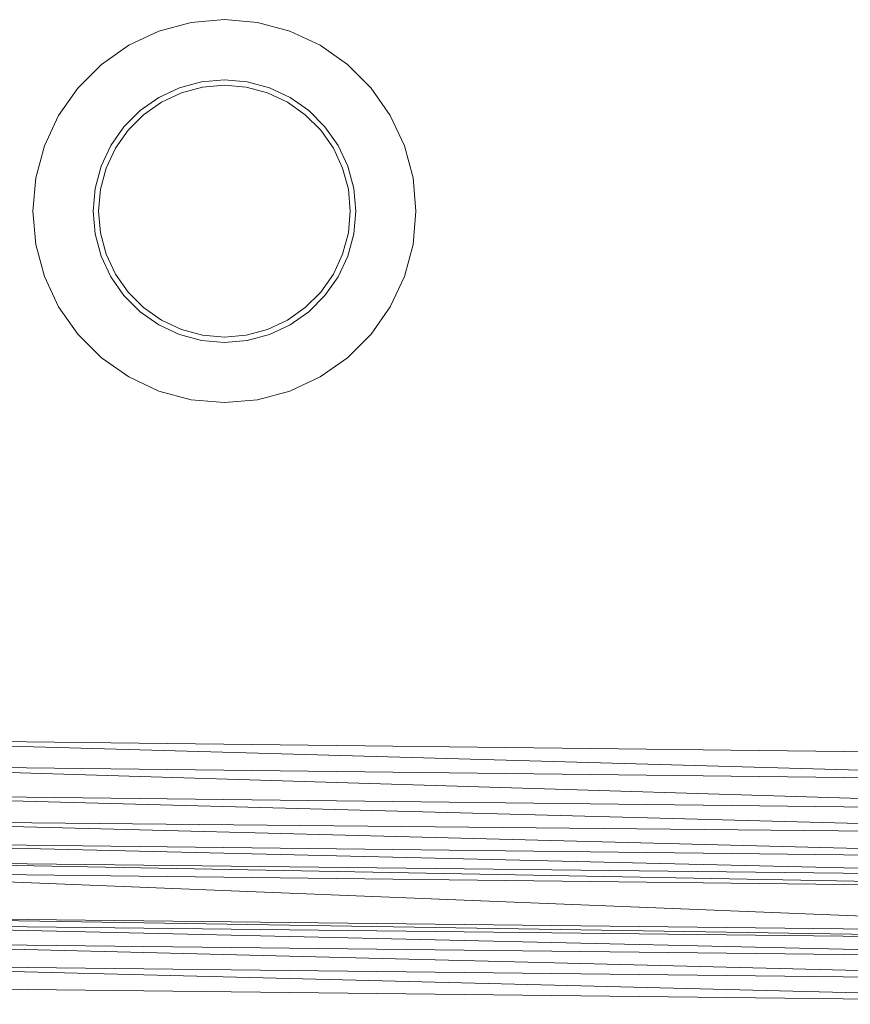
# Model space of a CAD drawing. Header units: metres. Extents: x 391.1 to 427.5, y 12.7 to 29.9.
# Tile 103 of 212: x 408.304 to 408.456, y 20.936 to 21.116. Entities that reach past the tile are written whole.
import ezdxf

# ---------------------------------------------------------------- set-up
doc = ezdxf.new("R2010")
doc.units = ezdxf.units.M
doc.layers.add('02_MOBILIARIO', color=7, linetype='Continuous', lineweight=18)

# ---------------------------------------------------------------- blocks, each defined once
blk = doc.blocks.new('Family - Plats de dutxa PS-1-153387-01_CLI_AIRE_PS1')
at = {"layer": '02_MOBILIARIO', "color": 253, "true_color": 0xaaaaaa}
for p, q in [((0.19803, 0.23311), (0.20392, 0.23469)), ((0.19803, 0.23311), (0.20392, 0.23469)), ((0.20392, 0.23469), (0.21, 0.23522)), ((0.20392, 0.23469), (0.21, 0.23522)), ((0.21, 0.23522), (0.21607, 0.23469)), ((0.21, 0.23522), (0.21607, 0.23469)), ((0.21607, 0.23469), (0.22197, 0.23311)), ((0.21607, 0.23469), (0.22197, 0.23311)), ((0.1925, 0.23053), (0.19803, 0.23311)), ((0.1925, 0.23053), (0.19803, 0.23311)), ((0.22197, 0.23311), (0.2275, 0.23053)), ((0.22197, 0.23311), (0.2275, 0.23053)), ((0.1875, 0.22703), (0.1925, 0.23053)), ((0.1875, 0.22703), (0.1925, 0.23053)), ((0.2275, 0.23053), (0.23249, 0.22703)), ((0.2275, 0.23053), (0.23249, 0.22703)), ((0.18319, 0.22272), (0.1875, 0.22703)), ((0.18319, 0.22272), (0.1875, 0.22703)), ((0.23249, 0.22703), (0.23681, 0.22272)), ((0.23249, 0.22703), (0.23681, 0.22272)), ((0.20583, 0.22385), (0.20179, 0.22277)), ((0.20179, 0.22277), (0.20583, 0.22385)), ((0.21, 0.22422), (0.20583, 0.22385)), ((0.20583, 0.22385), (0.21, 0.22422)), ((0.206, 0.22287), (0.21, 0.22322)), ((0.206, 0.22287), (0.21, 0.22322)), ((0.21416, 0.22385), (0.21, 0.22422)), ((0.21, 0.22422), (0.21416, 0.22385)), ((0.21, 0.22322), (0.21399, 0.22287)), ((0.21, 0.22322), (0.21399, 0.22287)), ((0.21821, 0.22277), (0.21416, 0.22385)), ((0.21416, 0.22385), (0.21821, 0.22277)), ((0.17969, 0.21772), (0.18319, 0.22272)), ((0.17969, 0.21772), (0.18319, 0.22272)), ((0.20179, 0.22277), (0.198, 0.221)), ((0.198, 0.221), (0.20179, 0.22277)), ((0.1985, 0.22014), (0.20213, 0.22183)), ((0.1985, 0.22014), (0.20213, 0.22183)), ((0.20213, 0.22183), (0.206, 0.22287)), ((0.20213, 0.22183), (0.206, 0.22287)), ((0.21399, 0.22287), (0.21786, 0.22183)), ((0.21399, 0.22287), (0.21786, 0.22183)), ((0.21786, 0.22183), (0.2215, 0.22014)), ((0.21786, 0.22183), (0.2215, 0.22014)), ((0.222, 0.221), (0.21821, 0.22277)), ((0.21821, 0.22277), (0.222, 0.221)), ((0.23681, 0.22272), (0.24031, 0.21772)), ((0.23681, 0.22272), (0.24031, 0.21772)), ((0.198, 0.221), (0.19457, 0.2186)), ((0.19457, 0.2186), (0.198, 0.221)), ((0.19521, 0.21784), (0.1985, 0.22014)), ((0.19521, 0.21784), (0.1985, 0.22014)), ((0.2215, 0.22014), (0.22478, 0.21784)), ((0.2215, 0.22014), (0.22478, 0.21784)), ((0.22542, 0.2186), (0.222, 0.221)), ((0.222, 0.221), (0.22542, 0.2186)), ((0.19457, 0.2186), (0.19161, 0.21565)), ((0.19161, 0.21565), (0.19457, 0.2186)), ((0.19238, 0.215), (0.19521, 0.21784)), ((0.19238, 0.215), (0.19521, 0.21784)), ((0.22478, 0.21784), (0.22762, 0.215)), ((0.22478, 0.21784), (0.22762, 0.215)), ((0.22838, 0.21565), (0.22542, 0.2186)), ((0.22542, 0.2186), (0.22838, 0.21565)), ((0.17711, 0.21219), (0.17969, 0.21772)), ((0.17711, 0.21219), (0.17969, 0.21772)), ((0.24031, 0.21772), (0.24289, 0.21219)), ((0.24031, 0.21772), (0.24289, 0.21219)), ((0.19161, 0.21565), (0.18921, 0.21222)), ((0.18921, 0.21222), (0.19161, 0.21565)), ((0.19008, 0.21172), (0.19238, 0.215)), ((0.19008, 0.21172), (0.19238, 0.215)), ((0.22762, 0.215), (0.22992, 0.21172)), ((0.22762, 0.215), (0.22992, 0.21172)), ((0.23078, 0.21222), (0.22838, 0.21565)), ((0.22838, 0.21565), (0.23078, 0.21222)), ((0.17553, 0.2063), (0.17711, 0.21219)), ((0.17553, 0.2063), (0.17711, 0.21219)), ((0.18921, 0.21222), (0.18744, 0.20843)), ((0.18744, 0.20843), (0.18921, 0.21222)), ((0.18838, 0.20809), (0.19008, 0.21172)), ((0.18838, 0.20809), (0.19008, 0.21172)), ((0.22992, 0.21172), (0.23161, 0.20809)), ((0.22992, 0.21172), (0.23161, 0.20809)), ((0.23255, 0.20843), (0.23078, 0.21222)), ((0.23078, 0.21222), (0.23255, 0.20843)), ((0.24289, 0.21219), (0.24447, 0.2063)), ((0.24289, 0.21219), (0.24447, 0.2063)), ((0.18744, 0.20843), (0.18636, 0.20439)), ((0.18636, 0.20439), (0.18744, 0.20843)), ((0.18735, 0.20421), (0.18838, 0.20809)), ((0.18735, 0.20421), (0.18838, 0.20809)), ((0.23161, 0.20809), (0.23265, 0.20421)), ((0.23161, 0.20809), (0.23265, 0.20421)), ((0.23363, 0.20439), (0.23255, 0.20843)), ((0.23255, 0.20843), (0.23363, 0.20439)), ((0.175, 0.20022), (0.17553, 0.2063)), ((0.175, 0.20022), (0.17553, 0.2063)), ((0.24447, 0.2063), (0.245, 0.20022)), ((0.24447, 0.2063), (0.245, 0.20022)), ((0.18636, 0.20439), (0.186, 0.20022)), ((0.186, 0.20022), (0.18636, 0.20439)), ((0.187, 0.20022), (0.18735, 0.20421)), ((0.187, 0.20022), (0.18735, 0.20421)), ((0.23265, 0.20421), (0.233, 0.20022)), ((0.23265, 0.20421), (0.233, 0.20022)), ((0.234, 0.20022), (0.23363, 0.20439)), ((0.23363, 0.20439), (0.234, 0.20022)), ((0.17553, 0.19414), (0.175, 0.20022)), ((0.17553, 0.19414), (0.175, 0.20022)), ((0.186, 0.20022), (0.18636, 0.19605)), ((0.18636, 0.19605), (0.186, 0.20022)), ((0.18735, 0.19623), (0.187, 0.20022)), ((0.18735, 0.19623), (0.187, 0.20022)), ((0.233, 0.20022), (0.23265, 0.19623)), ((0.233, 0.20022), (0.23265, 0.19623)), ((0.23363, 0.19605), (0.234, 0.20022)), ((0.234, 0.20022), (0.23363, 0.19605)), ((0.245, 0.20022), (0.24447, 0.19414)), ((0.245, 0.20022), (0.24447, 0.19414)), ((0.18838, 0.19235), (0.18735, 0.19623)), ((0.18838, 0.19235), (0.18735, 0.19623)), ((0.23265, 0.19623), (0.23161, 0.19235)), ((0.23265, 0.19623), (0.23161, 0.19235)), ((0.18636, 0.19605), (0.18744, 0.19201)), ((0.18744, 0.19201), (0.18636, 0.19605)), ((0.23255, 0.19201), (0.23363, 0.19605)), ((0.23363, 0.19605), (0.23255, 0.19201)), ((0.17711, 0.18825), (0.17553, 0.19414)), ((0.17711, 0.18825), (0.17553, 0.19414)), ((0.24447, 0.19414), (0.24289, 0.18825)), ((0.24447, 0.19414), (0.24289, 0.18825)), ((0.18744, 0.19201), (0.18921, 0.18822)), ((0.18921, 0.18822), (0.18744, 0.19201)), ((0.19008, 0.18872), (0.18838, 0.19235)), ((0.19008, 0.18872), (0.18838, 0.19235)), ((0.23161, 0.19235), (0.22992, 0.18872)), ((0.23161, 0.19235), (0.22992, 0.18872)), ((0.23078, 0.18822), (0.23255, 0.19201)), ((0.23255, 0.19201), (0.23078, 0.18822)), ((0.17969, 0.18272), (0.17711, 0.18825)), ((0.17969, 0.18272), (0.17711, 0.18825)), ((0.18921, 0.18822), (0.19161, 0.18479)), ((0.19161, 0.18479), (0.18921, 0.18822)), ((0.19238, 0.18543), (0.19008, 0.18872)), ((0.19238, 0.18543), (0.19008, 0.18872)), ((0.22992, 0.18872), (0.22762, 0.18543)), ((0.22992, 0.18872), (0.22762, 0.18543)), ((0.22838, 0.18479), (0.23078, 0.18822)), ((0.23078, 0.18822), (0.22838, 0.18479)), ((0.24289, 0.18825), (0.24031, 0.18272)), ((0.24289, 0.18825), (0.24031, 0.18272)), ((0.19521, 0.1826), (0.19238, 0.18543)), ((0.19521, 0.1826), (0.19238, 0.18543)), ((0.22762, 0.18543), (0.22478, 0.1826)), ((0.22762, 0.18543), (0.22478, 0.1826)), ((0.19161, 0.18479), (0.19457, 0.18183)), ((0.19457, 0.18183), (0.19161, 0.18479)), ((0.22542, 0.18183), (0.22838, 0.18479)), ((0.22838, 0.18479), (0.22542, 0.18183)), ((0.18319, 0.17772), (0.17969, 0.18272)), ((0.18319, 0.17772), (0.17969, 0.18272)), ((0.19457, 0.18183), (0.198, 0.17943)), ((0.198, 0.17943), (0.19457, 0.18183)), ((0.1985, 0.1803), (0.19521, 0.1826)), ((0.1985, 0.1803), (0.19521, 0.1826)), ((0.22478, 0.1826), (0.2215, 0.1803)), ((0.22478, 0.1826), (0.2215, 0.1803)), ((0.222, 0.17943), (0.22542, 0.18183)), ((0.22542, 0.18183), (0.222, 0.17943)), ((0.24031, 0.18272), (0.23681, 0.17772)), ((0.24031, 0.18272), (0.23681, 0.17772)), ((0.20213, 0.17861), (0.1985, 0.1803)), ((0.20213, 0.17861), (0.1985, 0.1803)), ((0.2215, 0.1803), (0.21786, 0.17861)), ((0.2215, 0.1803), (0.21786, 0.17861)), ((0.198, 0.17943), (0.20179, 0.17767)), ((0.20179, 0.17767), (0.198, 0.17943)), ((0.206, 0.17757), (0.20213, 0.17861)), ((0.206, 0.17757), (0.20213, 0.17861)), ((0.21786, 0.17861), (0.21399, 0.17757)), ((0.21786, 0.17861), (0.21399, 0.17757)), ((0.21821, 0.17767), (0.222, 0.17943)), ((0.222, 0.17943), (0.21821, 0.17767)), ((0.1875, 0.17341), (0.18319, 0.17772)), ((0.1875, 0.17341), (0.18319, 0.17772)), ((0.20179, 0.17767), (0.20583, 0.17658)), ((0.20583, 0.17658), (0.20179, 0.17767)), ((0.20583, 0.17658), (0.21, 0.17622)), ((0.21, 0.17622), (0.20583, 0.17658)), ((0.21, 0.17722), (0.206, 0.17757)), ((0.21, 0.17722), (0.206, 0.17757)), ((0.21399, 0.17757), (0.21, 0.17722)), ((0.21399, 0.17757), (0.21, 0.17722)), ((0.21, 0.17622), (0.21416, 0.17658)), ((0.21416, 0.17658), (0.21, 0.17622)), ((0.21416, 0.17658), (0.21821, 0.17767)), ((0.21821, 0.17767), (0.21416, 0.17658)), ((0.23681, 0.17772), (0.23249, 0.17341)), ((0.23681, 0.17772), (0.23249, 0.17341)), ((0.1925, 0.16991), (0.1875, 0.17341)), ((0.1925, 0.16991), (0.1875, 0.17341)), ((0.23249, 0.17341), (0.2275, 0.16991)), ((0.23249, 0.17341), (0.2275, 0.16991)), ((0.19803, 0.16733), (0.1925, 0.16991)), ((0.19803, 0.16733), (0.1925, 0.16991)), ((0.2275, 0.16991), (0.22197, 0.16733)), ((0.2275, 0.16991), (0.22197, 0.16733)), ((0.20392, 0.16575), (0.19803, 0.16733)), ((0.20392, 0.16575), (0.19803, 0.16733)), ((0.21, 0.16522), (0.20392, 0.16575)), ((0.21, 0.16522), (0.20392, 0.16575)), ((0.21607, 0.16575), (0.21, 0.16522)), ((0.21607, 0.16575), (0.21, 0.16522)), ((0.22197, 0.16733), (0.21607, 0.16575)), ((0.22197, 0.16733), (0.21607, 0.16575)), ((0.41, 0.10043), (0.12297, 0.1038)), ((0.41, 0.09571), (0.12297, 0.1038)), ((0.12297, 0.1038), (0.41, 0.10043)), ((0.12297, 0.1038), (0.41, 0.09571)), ((0.41, 0.09571), (0.12297, 0.09908)), ((0.41, 0.09032), (0.12297, 0.09908)), ((0.12297, 0.09908), (0.41, 0.09571)), ((0.12297, 0.09908), (0.41, 0.09032)), ((0.41, 0.09032), (0.12297, 0.09369)), ((0.41, 0.08608), (0.12297, 0.09369)), ((0.12297, 0.09369), (0.41, 0.09032)), ((0.12297, 0.09369), (0.41, 0.08608)), ((0.41, 0.08608), (0.12297, 0.08897)), ((0.41, 0.08155), (0.12297, 0.08897)), ((0.12297, 0.08897), (0.41, 0.08608)), ((0.12297, 0.08897), (0.41, 0.08155)), ((0.41, 0.08155), (0.12297, 0.08492)), ((0.12297, 0.08492), (0.41, 0.07818)), ((0.41, 0.07818), (0.12297, 0.08492)), ((0.12297, 0.08492), (0.41, 0.08155)), ((0.41, 0.07818), (0.12297, 0.08155)), ((0.41, 0.07616), (0.12297, 0.08155)), ((0.12297, 0.08155), (0.41, 0.07818)), ((0.12297, 0.08155), (0.41, 0.07616)), ((0.41, 0.07616), (0.12297, 0.07953)), ((0.41, 0.06807), (0.12297, 0.07953)), ((0.12297, 0.07953), (0.41, 0.07616)), ((0.12297, 0.07953), (0.41, 0.06807)), ((0.41, 0.06807), (0.11556, 0.07144)), ((0.11556, 0.07144), (0.41, 0.06672)), ((0.41, 0.06672), (0.11556, 0.07144)), ((0.11556, 0.07144), (0.41, 0.06807)), ((0.41, 0.06672), (0.11556, 0.07009)), ((0.41, 0.06335), (0.11556, 0.07009)), ((0.11556, 0.07009), (0.41, 0.06672)), ((0.11556, 0.07009), (0.41, 0.06335)), ((0.41, 0.06335), (0.11556, 0.06672)), ((0.11556, 0.06672), (0.41, 0.05931)), ((0.41, 0.05931), (0.11556, 0.06672)), ((0.11556, 0.06672), (0.41, 0.06335)), ((0.41, 0.05931), (0.11556, 0.06268)), ((0.41, 0.05526), (0.11556, 0.06268)), ((0.11556, 0.06268), (0.41, 0.05931)), ((0.11556, 0.06268), (0.41, 0.05526)), ((0.41, 0.05526), (0.11556, 0.05863)), ((0.41, 0.05526), (0.11556, 0.05863))]:
    blk.add_line(p, q, dxfattribs=at)
blk = doc.blocks.new('LONDR55-XX_ZZ-ARQ-CAA-M3D-Londres55_ifc-1-01_CLI_AIRE_PS1')
at = {"layer": '02_MOBILIARIO', "color": 253, "lineweight": 18, "true_color": 0xaaaaaa}
blk.add_blockref('Family - Plats de dutxa PS-1-153387-01_CLI_AIRE_PS1', (408.13172, 20.88048), dxfattribs=at)

msp = doc.modelspace()

# ---------------------------------------------------------------- block references
at = {"lineweight": 5}
msp.add_blockref('LONDR55-XX_ZZ-ARQ-CAA-M3D-Londres55_ifc-1-01_CLI_AIRE_PS1', (0, 0), dxfattribs=at)

doc.saveas('drawing.dxf')
